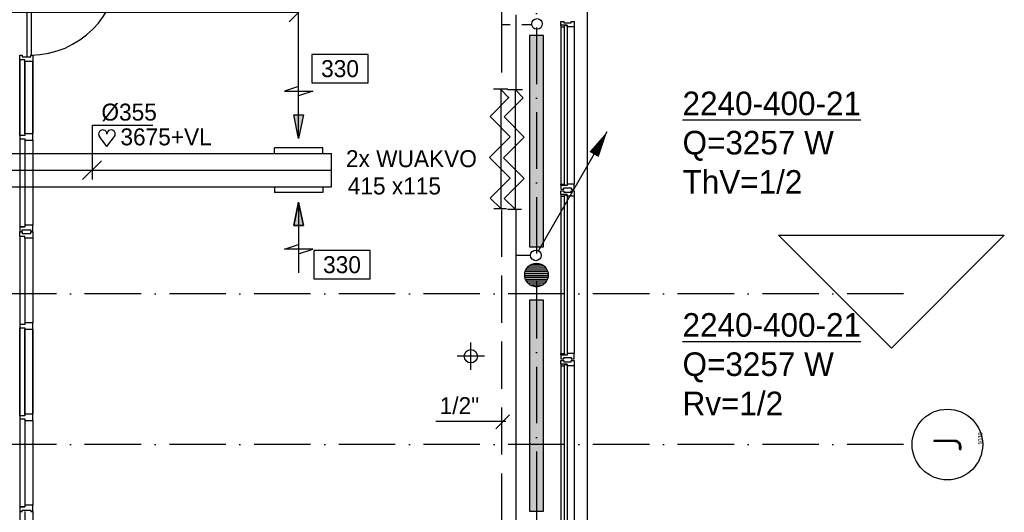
# Model space of a CAD drawing. Extents: x -866131 to -691536, y 173952 to 258052.
# Tile 105 of 160: x -789494 to -779032, y 241302 to 246530. Entities that reach past the tile are written whole.
import ezdxf
from ezdxf.enums import TextEntityAlignment as Align

# ---------------------------------------------------------------- set-up
doc = ezdxf.new("R2010")
doc.units = 0
doc.header["$LTSCALE"] = 100
for name, pattern in [('2322107', [2000, 1000, 1000]), ('2322108', [7, 5, -2]), ('CENTER2', [11.25, 7.5, -1.25, 1.25, -1.25]), ('DASHDOT', [9, 6, -1.5, 0, -1.5]), ('LURETOUR', [6, 4, -2])]:
    doc.linetypes.add(name, pattern=pattern)
doc.layers.get('0').update_dxf_attribs({"linetype": 'CONTINUOUS'})
doc.layers.get('DEFPOINTS').update_dxf_attribs({"linetype": 'CONTINUOUS'})
for name, color, linetype in [('AL$7----_STRAMIEN', 1, 'DASHDOT'), ('AL21----_BUITENWAND', 4, 'CONTINUOUS'), ('AL28----_KONSTRUKTIE', 3, 'CONTINUOUS'), ('AL31----_BUITENKOZ', 7, 'CONTINUOUS'), ('AL32----_BINNENKOZ', 7, 'CONTINUOUS'), ('ALN-----_BLOCKNAAM', 2, 'CONTINUOUS'), ('ALXAA---_GEWBETON', 12, 'CONTINUOUS'), ('ALXOU---_GLAS', 7, 'CONTINUOUS'), ('BOUW', 8, 'CONTINUOUS'), ('MV-BINNENBESTRATING', 1, 'CONTINUOUS'), ('MV-STAALKOLOM', 1, 'CONTINUOUS'), ('WI561---', 1, 'CONTINUOUS'), ('WL561---', 4, 'CONTINUOUS'), ('WL561---_AANVOER', 4, 'CONTINUOUS'), ('WL561---_RETOUR', 4, 'CONTINUOUS'), ('WL570---', 3, 'CONTINUOUS'), ('WL570---_HARTLIJN', 7, 'CONTINUOUS'), ('WL570---_RETOUR', 3, 'CONTINUOUS'), ('WL570---_TOEVOER', 3, 'CONTINUOUS'), ('WM570---', 1, 'CONTINUOUS')]:
    doc.layers.add(name, color=color, linetype=linetype)
doc.styles.add('BURO-018', font='BUROFONT.shx', dxfattribs={"height": 180})
doc.styles.add('BURO-025', font='BUROFONT.shx', dxfattribs={"height": 250})
doc.styles.get("Standard").update_dxf_attribs({"font": 'ISOCP'})
doc.dimstyles.new('STABICAD', dxfattribs={"dimscale": 100, "dimtxt": 1.8, "dimasz": 0, "dimexe": 0, "dimexo": 2.5, "dimgap": 1.5, "dimtad": 0, "dimzin": 0, "dimtxsty": 'BURO-018', "dimtsz": 1, "dimcen": -3, "dimazin": 3, "dimtfac": 1, "dimtofl": 0, "dimtmove": 0, "dimatfit": 3, "dimtvp": 1.055556, "dimtolj": 1, "dimtzin": 0})

# ---------------------------------------------------------------- blocks, each defined once
blk = doc.blocks.new('1010')
at = {"layer": 'AL$7----_STRAMIEN', "color": 7, "linetype": 'CONTINUOUS'}
blk.add_circle((0, 750), 750, dxfattribs=at)
at = {"layer": 'ALN-----_BLOCKNAAM', "linetype": 'CONTINUOUS'}
blk.add_text('1010', height=100, dxfattribs=at).set_placement((0, 0))
blk = doc.blocks.new('2322401')
at = {"color": 0, "linetype": 'CONTINUOUS'}
for p, q in [((-0.5, 0.5, 1), (-0.5, 0.5)), ((-0.5, 0.5, 1), (-0.5, -0.5, 1)), ((0.5, 0.5, 1), (-0.5, 0.5, 1)), ((0.5, 0.5), (-0.5, 0.5)), ((-0.5, 0.5), (-0.5, -0.5)), ((0.5, 0.5, 1), (0.5, 0.5)), ((0.5, -0.5, 1), (0.5, 0.5, 1)), ((0.5, -0.5), (0.5, 0.5)), ((-0.5, -0.5, 1), (-0.5, -0.5)), ((-0.5, -0.5, 1), (0.5, -0.5, 1)), ((-0.5, -0.5), (0.5, -0.5)), ((0.5, -0.5, 1), (0.5, -0.5))]:
    blk.add_line(p, q, dxfattribs=at)
blk = doc.blocks.new('CVHATCH1')
at = {"color": 0, "linetype": 'CONTINUOUS'}
blk.add_solid([(-0.5, -0.5), (0.5, -0.5), (-0.5, 0.5), (0.5, 0.5)], dxfattribs=at)
blk = doc.blocks.new('LDV1107')
at = {"color": 0, "linetype": 'CONTINUOUS'}
blk.add_line((0.25, 0.433), (6.75, 11.691), dxfattribs=at)
blk.add_lwpolyline([(6.75, 11.691, 0, 1, 0), (5.5, 9.526, 1, 1, 0)], format="xyseb", dxfattribs=at)
blk.add_circle((0, 0), 0.5, dxfattribs=at)
blk = doc.blocks.new('LU-ORND')
at = {"color": 0, "linetype": 'CONTINUOUS'}
for p, q in [((-3, 1.5), (-3, -1.5)), ((3, 1.5), (-3, 1.5)), ((3, -1.5), (3, 1.5)), ((-3, -1.5), (3, -1.5))]:
    blk.add_line(p, q, dxfattribs=at)
blk = doc.blocks.new('LU-PIJL7')
at = {"color": 0, "linetype": 'CONTINUOUS'}
for p, q in [((0, 0), (-15, 0)), ((-5, -1), (-5, 1)), ((-5, 1), (0, 0)), ((0, 0), (-5, -1))]:
    blk.add_line(p, q, dxfattribs=at)
blk.add_solid([(-5, 1), (-5, -1), (0, 0)], dxfattribs=at)
blk = doc.blocks.new('LU-1-KB1')
at = {"color": 0, "linetype": 'BYBLOCK'}
blk.add_line((0, -0.5), (0, 0.5), dxfattribs=at)
blk = doc.blocks.new('LU-PIJL6')
at = {"color": 0, "linetype": 'CONTINUOUS'}
for p, q in [((-5, -1.5), (-5, 1.5)), ((-5, 1.5), (-4.5, 0)), ((0, 0), (-7.5, 0)), ((-5.5, 0), (-5, -1.5)), ((-2.5, -0.5), (-2.5, 0.5)), ((-2.5, 0.5), (0, 0)), ((0, 0), (-2.5, -0.5))]:
    blk.add_line(p, q, dxfattribs=at)
blk.add_solid([(-2.5, 0.5), (-2.5, -0.5), (0, 0)], dxfattribs=at)
blk = doc.blocks.new('*U126', base_point=(44778, 70981))
at = {"layer": 'WM570---', "linetype": 'CONTINUOUS'}
for p, q in [((44778, 71458), (44778, 70881)), ((44778, 71458), (45424, 71458)), ((44678, 70881), (44878, 71081))]:
    blk.add_line(p, q, dxfattribs=at)
at = {"layer": 'WM570---', "linetype": 'CONTINUOUS', "style": 'BURO-018'}
blk.add_text('%%c355', height=180, dxfattribs=at).set_placement((44878, 71508))
blk = doc.blocks.new('HART')
at = {"color": 1}
for q in [(-28.1, 39.5), (51.4, 39.5)]:
    blk.add_line((11.6, -12.9), q, dxfattribs=at)
for centre, start, end in [((-10.5, 52.8), 0, 217.1867), ((33.8, 52.8), 322.8133, 180)]:
    blk.add_arc(centre, 22.1, start, end, dxfattribs=at)
blk = doc.blocks.new('LU-1D-K-163')
at = {"color": 0, "linetype": 'CONTINUOUS'}
for p, q in [((-0.5, 177.5), (0.5, 177.5)), ((-0.5, -177.5), (0.5, -177.5))]:
    blk.add_line(p, q, dxfattribs=at)
at = {"layer": 'WL570---_HARTLIJN', "linetype": 'CENTER2'}
blk.add_line((-0.5, 0), (0.5, 0), dxfattribs=at)
blk = doc.blocks.new('CVRINFO2')
at = {"color": 0, "linetype": 'CONTINUOUS', "style": 'BURO-025'}
for tag, p in [('CV_TEXT125', (0, 0)), ('CV_TEXT225', (0, -4.17)), ('CV_TEXT325', (0, -8.33)), ('CV_TEXT425', (0, -12.5))]:
    blk.add_attdef(tag, p, '', height=2.5, dxfattribs=at)
blk = doc.blocks.new('*D335')
at = {"color": 0, "linetype": 'BYBLOCK'}
for p, q in [((39912, 72297), (40112, 72497)), ((46462, 72297), (46662, 72497)), ((40012, 71468), (40012, 72397)), ((46562, 72397), (40012, 72397)), ((46562, 71468), (46562, 72397))]:
    blk.add_line(p, q, dxfattribs=at)
at = {"layer": 'DEFPOINTS', "color": 0, "linetype": 'BYBLOCK'}
for p in [(40012, 72397), (40012, 71218), (46562, 71218)]:
    blk.add_point(p, dxfattribs=at)
at = {"color": 0, "linetype": 'BYBLOCK', "insert": (43287, 72602), "char_height": 180, "attachment_point": 5, "style": 'BURO-018'}
blk.add_mtext('\\A1;6550', dxfattribs=at)

msp = doc.modelspace()

# ---------------------------------------------------------------- linework, layer by layer
at = {"color": 3, "linetype": 'CONTINUOUS'}
for p, q in [((-784459.888, 245795.11), (-784305.425, 245795.11)), ((-784382.558, 245787.328), (-784382.558, 244517.767)), ((-784382.268, 245788.522), (-784296.054, 245702.308)), ((-784309.084, 245790.734), (-784149.627, 245790.734)), ((-784230.127, 245788.375), (-784143.768, 245702.017)), ((-784230.127, 245787.182), (-784230.127, 244517.62)), ((-784291.827, 245706.538), (-784496.079, 245502.285)), ((-784143.768, 245702.017), (-784347.876, 245497.909)), ((-784496.079, 245502.285), (-784281.952, 245288.158)), ((-784347.876, 245497.909), (-784133.748, 245283.781)), ((-784281.952, 245288.158), (-784501.666, 245068.444)), ((-784133.748, 245283.781), (-784353.462, 245064.068)), ((-784501.666, 245068.444), (-784281.952, 244848.73)), ((-784353.462, 245064.068), (-784133.748, 244844.354)), ((-784281.952, 244848.73), (-784493.508, 244637.174)), ((-784133.748, 244844.354), (-784345.304, 244632.798)), ((-784493.508, 244637.174), (-784378.33, 244521.997)), ((-784345.304, 244632.798), (-784230.127, 244517.62)), ((-784320.515, 244521.997), (-784454.314, 244521.997)), ((-784310.139, 244517.62), (-784162.403, 244517.62))]:
    msp.add_line(p, q, dxfattribs=at)
at = {"color": 8, "linetype": 'CONTINUOUS'}
msp.add_lwpolyline([(-789372.957, 246154.512, 0.408723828), (-788442.957, 247084.512), (-789372.957, 247084.512)], format="xyb", dxfattribs=at)
at = {"layer": 'AL$7----_STRAMIEN', "color": 1}
for points in [[(-784002.826, 252748.04), (-784002.826, 213821.228)], [(-780102.826, 243621.228), (-816949.104, 243621.228)], [(-780102.826, 242021.228), (-818674.997, 242021.228)]]:
    msp.add_lwpolyline(points, dxfattribs=at)
at = {"layer": 'AL21----_BUITENWAND', "color": 8}
msp.add_line((-783462.826, 250961.366), (-783462.826, 230342.366), dxfattribs=at)
at = {"layer": 'AL28----_KONSTRUKTIE', "color": 8}
msp.add_circle((-784002.826, 243821.228), 125, dxfattribs=at)
msp.add_circle((-784002.826, 243821.228), 125, dxfattribs=at)
at = {"layer": 'AL31----_BUITENKOZ', "color": 8, "linetype": 'CONTINUOUS'}
for p, q in [((-789413.957, 246134.92), (-789413.957, 247084.512)), ((-789372.957, 247084.512), (-789372.957, 246154.512)), ((-783742.826, 246473.366), (-783742.826, 246512.366)), ((-783742.826, 246512.366), (-783736.826, 246512.366)), ((-783736.826, 246512.366), (-783722.826, 246512.366)), ((-783722.826, 246512.366), (-783722.826, 246512.366)), ((-783722.826, 246512.366), (-783712.826, 246512.366)), ((-783712.826, 246512.366), (-783712.826, 246498.366)), ((-783712.826, 246498.366), (-783632.826, 246498.366)), ((-783632.826, 246498.366), (-783632.826, 246512.366)), ((-783632.826, 246512.366), (-783623.326, 246512.366)), ((-783623.326, 246512.366), (-783623.326, 246512.366)), ((-783623.326, 246512.366), (-783609.826, 246512.366)), ((-783609.826, 246512.366), (-783603.826, 246512.366)), ((-783603.826, 246512.366), (-783603.826, 246493.439)), ((-783603.826, 246493.439), (-783603.826, 246456.366)), ((-783675.826, 246473.366), (-783742.826, 246473.366)), ((-783737.826, 246468.366), (-783742.826, 246468.366)), ((-783742.826, 246468.366), (-783742.826, 246456.366)), ((-783742.826, 246456.366), (-783705.826, 246456.366)), ((-783705.826, 246473.366), (-783737.826, 246473.366)), ((-783737.826, 246473.366), (-783737.826, 246468.366)), ((-783705.826, 246456.366), (-783705.826, 246473.366)), ((-783675.826, 246456.366), (-783675.826, 246473.366)), ((-783622.826, 246456.366), (-783675.826, 246456.366)), ((-783614.826, 246456.366), (-783622.826, 246456.366)), ((-783610.826, 246456.366), (-783614.826, 246456.366)), ((-783603.826, 246456.366), (-783610.826, 246456.366)), ((-783742.826, 244774.366), (-783742.826, 244786.366)), ((-783742.826, 244786.366), (-783705.826, 244786.366)), ((-783737.826, 244774.366), (-783742.826, 244774.366)), ((-783742.826, 244769.366), (-783742.826, 244730.366)), ((-783675.826, 244769.366), (-783742.826, 244769.366)), ((-783742.826, 244730.366), (-783736.826, 244730.366)), ((-783737.826, 244769.366), (-783737.826, 244774.366)), ((-783705.826, 244769.366), (-783737.826, 244769.366)), ((-783736.826, 244730.366), (-783722.826, 244730.366)), ((-783722.826, 244730.366), (-783722.826, 244730.366)), ((-783722.826, 244730.366), (-783712.826, 244730.366)), ((-783712.826, 244730.366), (-783712.826, 244744.366)), ((-783712.826, 244744.366), (-783632.826, 244744.366)), ((-783705.826, 244786.366), (-783705.826, 244769.366)), ((-783622.826, 244786.366), (-783675.826, 244786.366)), ((-783675.826, 244786.366), (-783675.826, 244769.366)), ((-783632.826, 244744.366), (-783632.826, 244730.366)), ((-783632.826, 244730.366), (-783623.826, 244730.366)), ((-783623.826, 244730.366), (-783623.826, 244730.366)), ((-783623.826, 244730.366), (-783609.826, 244730.366)), ((-783614.826, 244786.366), (-783622.826, 244786.366)), ((-783610.826, 244786.366), (-783614.826, 244786.366)), ((-783603.826, 244786.366), (-783610.826, 244786.366)), ((-783609.826, 244730.366), (-783603.826, 244730.366)), ((-783603.826, 244749.294), (-783603.826, 244786.366)), ((-783603.826, 244730.366), (-783603.826, 244749.294)), ((-783742.826, 244673.366), (-783742.826, 244712.366)), ((-783742.826, 244712.366), (-783736.826, 244712.366)), ((-783675.826, 244673.366), (-783742.826, 244673.366)), ((-783737.826, 244668.366), (-783742.826, 244668.366)), ((-783742.826, 244668.366), (-783742.826, 244656.366)), ((-783742.826, 244656.366), (-783705.826, 244656.366)), ((-783705.826, 244673.366), (-783737.826, 244673.366)), ((-783737.826, 244673.366), (-783737.826, 244668.366)), ((-783736.826, 244712.366), (-783722.826, 244712.366)), ((-783722.826, 244712.366), (-783722.826, 244712.366)), ((-783722.826, 244712.366), (-783712.826, 244712.366)), ((-783712.826, 244712.366), (-783712.826, 244698.366)), ((-783712.826, 244698.366), (-783632.826, 244698.366)), ((-783705.826, 244656.366), (-783705.826, 244673.366)), ((-783675.826, 244656.366), (-783675.826, 244673.366)), ((-783622.826, 244656.366), (-783675.826, 244656.366)), ((-783632.826, 244698.366), (-783632.826, 244712.366)), ((-783632.826, 244712.366), (-783623.326, 244712.366)), ((-783623.326, 244712.366), (-783623.326, 244712.366)), ((-783623.326, 244712.366), (-783609.826, 244712.366)), ((-783614.826, 244656.366), (-783622.826, 244656.366)), ((-783610.826, 244656.366), (-783614.826, 244656.366)), ((-783603.826, 244656.366), (-783610.826, 244656.366)), ((-783609.826, 244712.366), (-783603.826, 244712.366)), ((-783603.826, 244712.366), (-783603.826, 244693.439)), ((-783603.826, 244693.439), (-783603.826, 244656.366)), ((-783742.826, 242974.366), (-783742.826, 242986.366)), ((-783742.826, 242986.366), (-783705.826, 242986.366)), ((-783737.826, 242974.366), (-783742.826, 242974.366)), ((-783742.826, 242969.366), (-783742.826, 242930.366)), ((-783675.826, 242969.366), (-783742.826, 242969.366)), ((-783737.826, 242969.366), (-783737.826, 242974.366)), ((-783705.826, 242969.366), (-783737.826, 242969.366)), ((-783712.826, 242930.366), (-783712.826, 242944.366)), ((-783712.826, 242944.366), (-783632.826, 242944.366)), ((-783705.826, 242986.366), (-783705.826, 242969.366)), ((-783622.826, 242986.366), (-783675.826, 242986.366)), ((-783675.826, 242986.366), (-783675.826, 242969.366)), ((-783632.826, 242944.366), (-783632.826, 242930.366)), ((-783614.826, 242986.366), (-783622.826, 242986.366)), ((-783610.826, 242986.366), (-783614.826, 242986.366)), ((-783603.826, 242986.366), (-783610.826, 242986.366)), ((-783603.826, 242949.294), (-783603.826, 242986.366)), ((-783603.826, 242930.366), (-783603.826, 242949.294)), ((-783742.826, 242930.366), (-783736.826, 242930.366)), ((-783742.826, 242873.366), (-783742.826, 242912.366)), ((-783742.826, 242912.366), (-783736.826, 242912.366)), ((-783675.826, 242873.366), (-783742.826, 242873.366)), ((-783737.826, 242868.366), (-783742.826, 242868.366)), ((-783742.826, 242868.366), (-783742.826, 242856.366)), ((-783742.826, 242856.366), (-783705.826, 242856.366)), ((-783705.826, 242873.366), (-783737.826, 242873.366)), ((-783737.826, 242873.366), (-783737.826, 242868.366)), ((-783736.826, 242930.366), (-783722.826, 242930.366)), ((-783736.826, 242912.366), (-783722.826, 242912.366)), ((-783722.826, 242930.366), (-783722.826, 242930.366)), ((-783722.826, 242930.366), (-783712.826, 242930.366)), ((-783722.826, 242912.366), (-783722.826, 242912.366)), ((-783722.826, 242912.366), (-783712.826, 242912.366)), ((-783712.826, 242912.366), (-783712.826, 242898.366)), ((-783712.826, 242898.366), (-783632.826, 242898.366)), ((-783705.826, 242856.366), (-783705.826, 242873.366)), ((-783675.826, 242856.366), (-783675.826, 242873.366)), ((-783622.826, 242856.366), (-783675.826, 242856.366)), ((-783632.826, 242930.366), (-783623.826, 242930.366)), ((-783632.826, 242898.366), (-783632.826, 242912.366)), ((-783632.826, 242912.366), (-783623.326, 242912.366)), ((-783623.826, 242930.366), (-783623.826, 242930.366)), ((-783623.826, 242930.366), (-783609.826, 242930.366)), ((-783623.326, 242912.366), (-783623.326, 242912.366)), ((-783623.326, 242912.366), (-783609.826, 242912.366)), ((-783614.826, 242856.366), (-783622.826, 242856.366)), ((-783610.826, 242856.366), (-783614.826, 242856.366)), ((-783603.826, 242856.366), (-783610.826, 242856.366)), ((-783609.826, 242930.366), (-783603.826, 242930.366)), ((-783609.826, 242912.366), (-783603.826, 242912.366)), ((-783603.826, 242912.366), (-783603.826, 242893.439)), ((-783603.826, 242893.439), (-783603.826, 242856.366))]:
    msp.add_line(p, q, dxfattribs=at)
at = {"layer": 'AL31----_BUITENKOZ', "color": 8}
for p, q in [((-783742.826, 246456.366), (-783742.826, 244786.366)), ((-783603.826, 246456.366), (-783603.826, 244786.366)), ((-783742.826, 244656.366), (-783742.826, 242986.366)), ((-783603.826, 244656.366), (-783603.826, 242986.366)), ((-780231.759, 243044.686), (-781431.759, 244244.686)), ((-781431.759, 244244.686), (-779031.759, 244244.686)), ((-779031.759, 244244.686), (-780231.759, 243044.686)), ((-783742.826, 242856.366), (-783742.826, 241186.366)), ((-783603.826, 242856.366), (-783603.826, 241186.366))]:
    msp.add_line(p, q, dxfattribs=at)
at = {"layer": 'AL32----_BINNENKOZ', "color": 8}
for p, q in [((-789491.957, 246152.921), (-789466.957, 246152.921)), ((-789491.957, 246102.921), (-789491.957, 246152.921)), ((-789491.957, 245300.421), (-789491.957, 246102.921)), ((-789491.957, 246102.921), (-789491.957, 245300.421)), ((-789440.957, 246102.921), (-789491.957, 246102.921)), ((-789466.957, 246152.921), (-789466.957, 246136.921)), ((-789466.957, 246136.921), (-789374.957, 246136.921)), ((-789440.957, 246085.921), (-789440.957, 246102.921)), ((-789440.957, 245317.421), (-789440.957, 246085.921)), ((-789440.957, 246085.921), (-789440.957, 245317.421)), ((-789352.957, 246085.921), (-789440.957, 246085.921)), ((-789374.957, 246136.921), (-789374.957, 246152.921)), ((-789374.957, 246152.921), (-789352.957, 246152.921)), ((-789352.957, 246152.921), (-789352.957, 246085.921)), ((-789352.957, 245317.421), (-789352.957, 246085.921)), ((-789352.957, 246085.921), (-789352.957, 245317.421)), ((-789352.957, 245317.421), (-789352.957, 246085.921)), ((-789352.957, 246085.921), (-789352.957, 245317.421)), ((-789440.957, 245300.421), (-789491.957, 245300.421)), ((-789491.957, 245300.421), (-789491.957, 245267.421)), ((-789491.957, 245267.421), (-789491.957, 244332.921)), ((-789491.957, 245267.421), (-789440.957, 245267.421)), ((-789352.957, 245317.421), (-789440.957, 245317.421)), ((-789440.957, 245317.421), (-789440.957, 245300.421)), ((-789440.957, 245267.421), (-789440.957, 245250.421)), ((-789440.957, 245250.421), (-789440.957, 244349.921)), ((-789440.957, 245250.421), (-789352.957, 245250.421)), ((-789352.957, 245250.421), (-789352.957, 245317.421)), ((-789352.957, 245250.421), (-789352.957, 244349.922)), ((-789491.957, 244332.921), (-789440.957, 244332.921)), ((-789440.957, 244332.921), (-789491.957, 244332.921)), ((-789491.957, 244332.921), (-789491.957, 244282.921)), ((-789466.957, 244282.921), (-789466.957, 244298.921)), ((-789466.957, 244298.921), (-789374.957, 244298.921)), ((-789352.957, 244349.921), (-789440.957, 244349.921)), ((-789440.957, 244349.921), (-789440.957, 244332.921)), ((-789374.957, 244298.921), (-789374.957, 244282.921)), ((-789352.957, 244282.921), (-789352.957, 244349.921)), ((-789491.957, 244282.921), (-789466.957, 244282.921)), ((-789491.957, 244277.921), (-789466.957, 244277.921)), ((-789491.957, 244227.921), (-789491.957, 244277.921)), ((-789491.957, 244227.921), (-789491.957, 243294.421)), ((-789440.957, 244227.921), (-789491.957, 244227.921)), ((-789466.957, 244277.921), (-789466.957, 244261.921)), ((-789466.957, 244261.921), (-789374.957, 244261.921)), ((-789440.957, 244210.921), (-789440.957, 244227.921)), ((-789440.957, 244210.921), (-789440.957, 243311.421)), ((-789352.957, 244210.921), (-789440.957, 244210.921)), ((-789374.957, 244282.921), (-789352.957, 244282.921)), ((-789374.957, 244261.921), (-789374.957, 244277.921)), ((-789374.957, 244277.921), (-789352.957, 244277.921)), ((-789352.957, 244277.921), (-789352.957, 244210.921)), ((-789352.957, 244210.921), (-789352.957, 243311.421)), ((-789352.957, 244210.921), (-789352.957, 243311.421)), ((-789440.957, 243294.421), (-789491.957, 243294.421)), ((-789491.957, 243294.421), (-789491.957, 243261.421)), ((-789491.957, 243261.421), (-789491.957, 242327.421)), ((-789491.957, 242327.421), (-789491.957, 243261.421)), ((-789491.957, 243261.421), (-789440.957, 243261.421)), ((-789352.957, 243311.421), (-789440.957, 243311.421)), ((-789440.957, 243311.421), (-789440.957, 243294.421)), ((-789440.957, 243261.421), (-789440.957, 243244.421)), ((-789352.957, 243244.421), (-789352.957, 243311.421)), ((-789440.957, 243244.421), (-789440.957, 242344.421)), ((-789440.957, 242344.421), (-789440.957, 243244.421)), ((-789440.957, 243244.421), (-789352.957, 243244.421)), ((-789352.957, 243244.421), (-789352.957, 242344.421)), ((-789352.957, 242344.421), (-789352.957, 243244.421)), ((-789352.957, 243244.421), (-789352.957, 242344.421)), ((-789352.957, 242344.421), (-789352.957, 243244.421)), ((-789440.957, 242327.421), (-789491.957, 242327.421)), ((-789491.957, 242327.421), (-789491.957, 242294.421)), ((-789352.957, 242344.421), (-789440.957, 242344.421)), ((-789440.957, 242344.421), (-789440.957, 242327.421)), ((-789352.957, 242277.421), (-789352.957, 242344.421)), ((-789491.957, 242294.421), (-789440.957, 242294.421)), ((-789491.957, 242294.421), (-789491.957, 241359.921)), ((-789440.957, 242294.421), (-789440.957, 242277.421)), ((-789440.957, 242277.421), (-789352.957, 242277.421)), ((-789440.957, 242277.421), (-789440.957, 241376.921)), ((-789352.957, 242277.421), (-789352.957, 241376.922)), ((-789352.957, 241376.921), (-789440.957, 241376.921)), ((-789440.957, 241376.921), (-789440.957, 241359.921)), ((-789352.957, 241309.921), (-789352.957, 241376.921)), ((-789491.957, 241359.921), (-789440.957, 241359.921)), ((-789440.957, 241359.921), (-789491.957, 241359.921)), ((-789491.957, 241359.921), (-789491.957, 241309.921)), ((-789491.957, 241326.921), (-789491.957, 240656.67)), ((-789491.957, 241309.921), (-789466.957, 241309.921)), ((-789466.957, 241309.921), (-789466.957, 241325.921)), ((-789466.957, 241325.921), (-789374.957, 241325.921)), ((-789440.957, 241309.921), (-789440.957, 240640.892)), ((-789374.957, 241325.921), (-789374.957, 241309.921)), ((-789374.957, 241309.921), (-789352.957, 241309.921)), ((-789352.957, 241309.921), (-789352.957, 240667.283))]:
    msp.add_line(p, q, dxfattribs=at)
at = {"layer": 'ALXAA---_GEWBETON', "color": 8}
for p, q in [((-784114.724, 243876.94), (-783890.929, 243876.94)), ((-784114.724, 243876.94), (-783890.929, 243876.94)), ((-784102.288, 243896.94), (-783903.365, 243896.94)), ((-784102.288, 243896.94), (-783903.365, 243896.94)), ((-784083.226, 243916.94), (-783922.427, 243916.94)), ((-784083.226, 243916.94), (-783922.427, 243916.94)), ((-784050.108, 243936.94), (-783955.545, 243936.94)), ((-784050.108, 243936.94), (-783955.545, 243936.94)), ((-784127.753, 243816.94), (-783877.9, 243816.94)), ((-784127.753, 243816.94), (-783877.9, 243816.94)), ((-784126.835, 243836.94), (-783878.818, 243836.94)), ((-784126.835, 243836.94), (-783878.818, 243836.94)), ((-784125.444, 243796.94), (-783880.208, 243796.94)), ((-784125.444, 243796.94), (-783880.208, 243796.94)), ((-784122.616, 243856.94), (-783883.036, 243856.94)), ((-784122.616, 243856.94), (-783883.036, 243856.94)), ((-784119.718, 243776.94), (-783885.935, 243776.94)), ((-784119.718, 243776.94), (-783885.935, 243776.94)), ((-784110.028, 243756.94), (-783895.625, 243756.94)), ((-784110.028, 243756.94), (-783895.625, 243756.94)), ((-784095.134, 243736.94), (-783910.519, 243736.94)), ((-784095.134, 243736.94), (-783910.519, 243736.94)), ((-784071.74, 243716.94), (-783933.912, 243716.94)), ((-784071.74, 243716.94), (-783933.912, 243716.94)), ((-784016.156, 243696.94), (-783989.496, 243696.94)), ((-784016.156, 243696.94), (-783989.496, 243696.94))]:
    msp.add_line(p, q, dxfattribs=at)
at = {"layer": 'ALXOU---_GLAS', "color": 8}
for p, q in [((-783703.826, 244771.366), (-783703.826, 246471.366)), ((-783703.826, 246471.366), (-783677.826, 246471.366)), ((-783677.826, 246471.366), (-783677.826, 244771.366)), ((-783677.826, 244771.366), (-783703.826, 244771.366)), ((-783703.826, 242971.366), (-783703.826, 244671.366)), ((-783703.826, 244671.366), (-783677.826, 244671.366)), ((-783677.826, 244671.366), (-783677.826, 242971.366)), ((-783677.826, 242971.366), (-783703.826, 242971.366)), ((-783703.826, 241171.366), (-783703.826, 242871.366)), ((-783703.826, 242871.366), (-783677.826, 242871.366)), ((-783677.826, 242871.366), (-783677.826, 241171.366))]:
    msp.add_line(p, q, dxfattribs=at)
at = {"layer": 'MV-BINNENBESTRATING', "color": 8}
for p, q in [((-784700.899, 242813.021), (-784700.899, 243103.354)), ((-784700.899, 242813.021), (-784700.899, 243103.354)), ((-784555.733, 242958.188), (-784846.066, 242958.188)), ((-784555.733, 242958.188), (-784846.066, 242958.188))]:
    msp.add_line(p, q, dxfattribs=at)
at = {"layer": 'MV-STAALKOLOM', "color": 8}
msp.add_circle((-784700.899, 242958.188), 70.167, dxfattribs=at)
msp.add_circle((-784700.899, 242958.188), 70.167, dxfattribs=at)
at = {"layer": 'WL561---_AANVOER', "linetype": '2322107'}
for p, q in [((-784223.915, 246580.685), (-784223.915, 246518.067)), ((-784223.915, 246530.118), (-784223.915, 245789.903)), ((-784000.401, 246193.353), (-784000.401, 246422.965)), ((-784223.915, 244513.966), (-784223.915, 240035.472)), ((-784066.064, 244028.81), (-784223.502, 244028.81)), ((-784000.401, 241220.351), (-784000.401, 241449.963))]:
    msp.add_line(p, q, dxfattribs=at)
at = {"layer": 'WL561---_RETOUR', "linetype": '2322108'}
for p, q in [((-784373.915, 246681.708), (-784373.915, 246469.183)), ((-784283.314, 246475.057), (-784373.915, 246475.057)), ((-784373.915, 246469.183), (-784373.915, 245801.717)), ((-784053.453, 246475.057), (-784156.767, 246475.057)), ((-784373.915, 244513.966), (-784373.915, 241613.585)), ((-784373.915, 241613.585), (-784373.915, 241042.83))]:
    msp.add_line(p, q, dxfattribs=at)
at = {"layer": 'WL561---_RETOUR', "color": 1}
msp.add_circle((-783997.203, 246485.451), 56.25, dxfattribs=at)
at = {"layer": 'WL570---', "color": 1}
for p, q in [((-784434.422, 242188.9), (-784288.346, 242334.904)), ((-785071.843, 242268.538), (-784328.185, 242268.538))]:
    msp.add_line(p, q, dxfattribs=at)
at = {"layer": 'WM570---', "color": 3}
for p, q in [((-786787.373, 245110.014), (-786787.373, 245169.822)), ((-786272.373, 245169.822), (-786787.373, 245169.822)), ((-786272.373, 245110.014), (-786272.373, 245169.822)), ((-786787.373, 244755.014), (-786787.373, 244695.205)), ((-786272.373, 244755.014), (-786272.373, 244695.205)), ((-786272.373, 244695.205), (-786787.373, 244695.205))]:
    msp.add_line(p, q, dxfattribs=at)

# ---------------------------------------------------------------- block references
at = {"layer": 'AL$7----_STRAMIEN'}
ref = msp.add_blockref('1010', (-779261.436, 242021.228), dxfattribs=dict(at, xscale=0.5, yscale=0.5, zscale=0.5, rotation=90))
ref.add_attrib('STR-NAAM', 'J', dxfattribs={"color": 3, "linetype": 'CONTINUOUS', "height": 300, "rotation": 90}).set_placement((-779636.436, 242021.228), align=Align.MIDDLE)
at = {"layer": 'WI561---'}
ref = msp.add_blockref('CVRINFO2', (-782450.698, 245516.874), dxfattribs=dict(at, xscale=100, yscale=100, zscale=100))
ref.add_attrib('CV_TEXT125', '%%u2240-400-21', (-782450.698, 245516.874), dxfattribs={"layer": '0', "color": 2, "linetype": 'CONTINUOUS', "height": 250, "style": 'BURO-025'})
ref.add_attrib('CV_TEXT225', 'Q=3257 W', (-782450.698, 245100.207), dxfattribs={"layer": '0', "color": 2, "linetype": 'CONTINUOUS', "height": 250, "style": 'BURO-025'})
ref.add_attrib('CV_TEXT325', 'ThV=1/2', (-782450.698, 244683.54), dxfattribs={"layer": '0', "color": 2, "linetype": 'CONTINUOUS', "height": 250, "style": 'BURO-025'})
ref = msp.add_blockref('CVRINFO2', (-782450.698, 243165.841), dxfattribs=dict(at, xscale=100, yscale=100, zscale=100))
ref.add_attrib('CV_TEXT125', '%%u2240-400-21', (-782450.698, 243165.841), dxfattribs={"layer": '0', "color": 2, "linetype": 'CONTINUOUS', "height": 250, "style": 'BURO-025'})
ref.add_attrib('CV_TEXT225', 'Q=3257 W', (-782450.698, 242749.175), dxfattribs={"layer": '0', "color": 2, "linetype": 'CONTINUOUS', "height": 250, "style": 'BURO-025'})
ref.add_attrib('CV_TEXT325', 'Rv=1/2', (-782450.698, 242332.508), dxfattribs={"layer": '0', "color": 2, "linetype": 'CONTINUOUS', "height": 250, "style": 'BURO-025'})
at = {"layer": 'WL561---', "xscale": 2240, "yscale": 150, "rotation": 89.99999999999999}
for name, p, zscale in [('2322401', (-784002.826, 245241.046), 400), ('CVHATCH1', (-784002.826, 245241.046), 2240), ('2322401', (-784002.826, 242432.772), 400), ('CVHATCH1', (-784002.826, 242432.772), 2240)]:
    msp.add_blockref(name, p, dxfattribs=dict(at, zscale=zscale))
at = {"layer": 'WL561---_AANVOER', "color": 2, "xscale": 112.5, "yscale": 112.5, "zscale": 112.5}
msp.add_blockref('LDV1107', (-784009.814, 244028.81), dxfattribs=at)
at = {"layer": 'WL570---_RETOUR', "xscale": 100, "yscale": 100, "zscale": 100}
for p, rotation in [((-786529.873, 245270.72), 270), ((-786529.873, 244594.308), 90)]:
    msp.add_blockref('LU-PIJL6', p, dxfattribs=dict(at, rotation=rotation))
at = {"layer": 'WL570---_RETOUR', "xscale": 2, "yscale": 2, "zscale": 2}
msp.add_blockref('HART', (-788590.656, 245211.281), dxfattribs=at)
at = {"layer": 'WL570---_RETOUR', "linetype": 'LURETOUR', "xscale": 9864.833606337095, "rotation": 359.9999999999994}
msp.add_blockref('LU-1D-K-163', (-791112.295, 244932.514), dxfattribs=at)
at = {"layer": 'WL570---_RETOUR', "linetype": 'LURETOUR', "xscale": 355, "yscale": 355, "zscale": 355}
msp.add_blockref('LU-1-KB1', (-786179.878, 244932.514), dxfattribs=at)
at = {"layer": 'WL570---_TOEVOER', "color": 1, "yscale": 50, "zscale": 50, "rotation": 270}
for p, xscale in [((-786529.873, 245270.72), 50), ((-786529.873, 244594.308), -50)]:
    msp.add_blockref('LU-PIJL7', p, dxfattribs=dict(at, xscale=xscale))
at = {"layer": 'WM570---'}
ref = msp.add_blockref('LU-ORND', (-786090.23, 246011.261), dxfattribs=dict(at, xscale=100, yscale=100, zscale=100))
ref.add_attrib('LU_TEXT1', '330', dxfattribs={"layer": '0', "color": 1, "linetype": 'CONTINUOUS', "height": 180, "style": 'BURO-018'}).set_placement((-786090.23, 246011.261), align=Align.MIDDLE)
msp.add_blockref('*U126', (-788725.64, 244932.514), dxfattribs=at)
ref = msp.add_blockref('LU-ORND', (-786069.377, 243930.29), dxfattribs=dict(at, xscale=100, yscale=100, zscale=100))
ref.add_attrib('LU_TEXT1', '330', dxfattribs={"layer": '0', "color": 1, "linetype": 'CONTINUOUS', "height": 180, "style": 'BURO-018'}).set_placement((-786069.377, 243930.29), align=Align.MIDDLE)

# ---------------------------------------------------------------- texts
at = {"layer": 'BOUW', "color": 1, "style": 'BURO-018'}
for s, p in [('2x WUAKVO', (-786027.237, 244965.55)), ('415 x115', (-786008.007, 244675.508))]:
    msp.add_text(s, height=180, dxfattribs=at).set_placement(p)
at = {"layer": 'WL570---', "color": 1, "style": 'BURO-018'}
msp.add_text('1/2"', height=180, dxfattribs=at).set_placement((-785031.483, 242343.877))
at = {"layer": 'WL570---_RETOUR', "color": 1, "style": 'BURO-018'}
msp.add_text('3675+VL', height=180, dxfattribs=at).set_placement((-788423.736, 245196.776))

# ---------------------------------------------------------------- dimensions: what is measured, and where the dimension line sits
at = {"layer": 'WM570---'}
dim = msp.add_linear_dim(base=(-793081.383, 246608.145), p1=(-786531.383, 245428.824), p2=(-793081.383, 245428.824), text='6550', dimstyle='STABICAD', dxfattribs=at)
dim.commit()
dim.dimension.update_dxf_attribs({"geometry": '*D335', "text_midpoint": (-789806.383, 246812.981), "insert": (-833093.746, 174210.693)})

doc.saveas('drawing.dxf')
